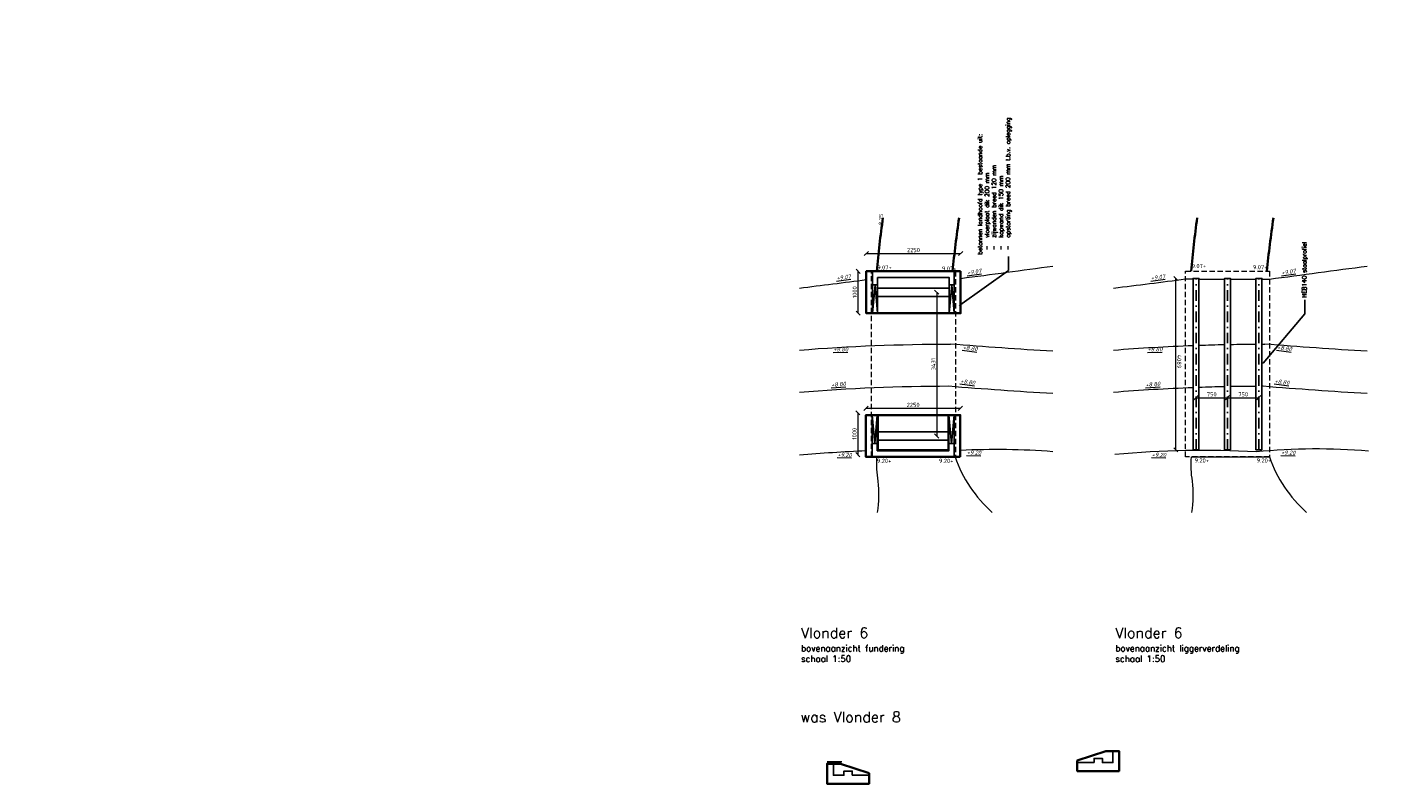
# Model space of a CAD drawing. Header units: metres. Extents: x -95462 to 707558, y 0 to 358316.
# Tile 47 of 50: x 445282 to 477853, y 77167 to 95215. Entities that reach past the tile are written whole.
import ezdxf
from ezdxf import colors
from ezdxf.entities.mleader import LeaderData, LeaderLine
from ezdxf.math import Vec2, Vec3

# ---------------------------------------------------------------- set-up
doc = ezdxf.new("R2010")
doc.units = ezdxf.units.M
doc.header["$LTSCALE"] = 20
doc.linetypes.add('DASHDOT', pattern=[25.4, 12.7, -6.35, 0, -6.35])
doc.linetypes.add('HIDDEN', pattern=[9.525, 6.35, -3.175])
for name, color, linetype, lineweight in [('B-RO-OG-HOOGTEPUNT-T18', 253, 'Continuous', 13), ('B-WE-GW-WADI_INSTEEK-G', 252, 'Continuous', 18), ('B-WE-GW-WATERGANG_SLOOT_BODEM-G', 252, 'Continuous', 18), ('B-WE-VH-VERHARDING_HALFVERHARDING-G', 253, 'Continuous', 18), ('N-WE-BC-BETONVORM_IN HET WERK GESTORT-G', 50, 'Continuous', 35), ('N-WE-BC-BETONVORM_OPLEGGING-G', 3, 'Continuous', 25), ('N-WE-BC-BETONVORM_TALUDVLEUGELS-G', 3, 'Continuous', 25), ('N-WE-BC-BETONVORM_VLOERPLAAT-G', 50, 'Continuous', 35), ('N-WE-HC-HOUTVORM-DEKDEEL-G', 1, 'Continuous', 18), ('N-WE-SC-STAALVORM_HEA 140-G', 140, 'Continuous', 25), ('N-WE-VH-VERHARDING_HALFVERHARDING-G', 1, 'Continuous', 35), ('TL00_hartlijnen staal', 220, 'DASHDOT', 25), ('X-XX-AL-AANPIJLING-M', 7, 'Continuous', 18), ('X-XX-AL-HOOGTELABEL-T25', 1, 'Continuous', 25), ('X-XX-AL-M', 7, 'Continuous', 18)]:
    doc.layers.add(name, color=color, linetype=linetype, lineweight=lineweight)
doc.layers.add('BL14_TALUD', color=11, linetype='Continuous')
doc.layers.add('tt00_tekst', color=7, linetype='Continuous')
doc.styles.add('NLCS-ISO', font='NLCS-ISO.ttf')
doc.styles.add('NLCS-ISO-M200-T18_CURSIEF', font='NLCS-ISO.ttf', dxfattribs={"oblique": 30, "height": 0.36})
doc.styles.add('ROMANS', font='romans.shx')
doc.dimstyles.new('NLCS RODOR-DIM-050mm$0', dxfattribs={"dimscale": 50, "dimtxt": 2, "dimasz": 2, "dimexe": 1.25, "dimexo": 0.625, "dimtad": 1, "dimdec": 0, "dimzin": 1, "dimdsep": 46, "dimtxsty": 'NLCS-ISO', "dimblk": 'OBLIQUE', "dimcen": 0, "dimse1": 1, "dimse2": 1, "dimclrd": 256, "dimclre": 1, "dimclrt": 256, "dimadec": 0, "dimazin": 0, "dimtfac": 1, "dimtdec": 0, "dimtmove": 0, "dimatfit": 0, "dimfxl": 1, "dimtolj": 1, "dimtzin": 0, "dimlwd": -1, "dimlwe": -1, "dimarcsym": 0})

# ---------------------------------------------------------------- blocks, each defined once
blk = doc.blocks.new('_Dot')
at = {"color": 0, "linetype": 'ByBlock', "lineweight": -2}
blk.add_line((-0.5, 0), (-1, 0), dxfattribs=at)
at = {"color": 0, "linetype": 'ByBlock', "const_width": 0.5}
blk.add_lwpolyline([(-0.25, 0, 1), (0.25, 0, 1)], format="xyb", close=True, dxfattribs=at)
blk = doc.blocks.new('_Oblique')
at = {"color": 0, "linetype": 'ByBlock', "lineweight": -2}
blk.add_line((-0.5, -0.5), (0.5, 0.5), dxfattribs=at)
blk = doc.blocks.new('*D265')
at = {"layer": 'Defpoints', "color": 0, "transparency": 16777216}
for p in [(472678, 89222), (473911, 89222), (473911, 85134)]:
    blk.add_point(p, dxfattribs=at)
at = {"layer": 'X-XX-AL-M', "transparency": 16777216}
blk.add_line((472678, 85134), (472678, 89222), dxfattribs=at)
at = {"layer": 'X-XX-AL-M', "transparency": 16777216, "xscale": 100, "yscale": 100, "zscale": 100}
for p, rotation in [((472678, 89222), 90.00030209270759), ((472678, 85134), 270.0003020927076)]:
    blk.add_blockref('_Oblique', p, dxfattribs=dict(at, rotation=rotation))
at = {"layer": 'X-XX-AL-M', "transparency": 16777216, "insert": (472759, 87242), "char_height": 100, "attachment_point": 5, "rotation": 270.0003, "style": 'NLCS-ISO'}
blk.add_mtext('\\A1;4089', dxfattribs=at)
blk = doc.blocks.new('*D266')
at = {"layer": 'Defpoints', "color": 0, "transparency": 16777216}
for p in [(473911, 86377), (473161, 85134), (473911, 85134)]:
    blk.add_point(p, dxfattribs=at)
at = {"layer": 'X-XX-AL-M', "transparency": 16777216}
blk.add_line((473161, 86377), (473911, 86377), dxfattribs=at)
at = {"layer": 'X-XX-AL-M', "transparency": 16777216, "xscale": 100, "yscale": 100, "zscale": 100, "rotation": 180}
blk.add_blockref('_Oblique', (473161, 86377), dxfattribs=at)
at = {"layer": 'X-XX-AL-M', "transparency": 16777216, "xscale": 100, "yscale": 100, "zscale": 100}
blk.add_blockref('_Oblique', (473911, 86377), dxfattribs=at)
at = {"layer": 'X-XX-AL-M', "transparency": 16777216, "insert": (473536, 86459), "char_height": 100, "attachment_point": 5, "style": 'NLCS-ISO'}
blk.add_mtext('\\A1;750', dxfattribs=at)
blk = doc.blocks.new('*D267')
at = {"layer": 'Defpoints', "color": 0, "transparency": 16777216}
for p in [(474661, 86377), (473911, 85134), (474661, 85134)]:
    blk.add_point(p, dxfattribs=at)
at = {"layer": 'X-XX-AL-M', "transparency": 16777216}
blk.add_line((473911, 86377), (474661, 86377), dxfattribs=at)
at = {"layer": 'X-XX-AL-M', "transparency": 16777216, "xscale": 100, "yscale": 100, "zscale": 100, "rotation": 180}
blk.add_blockref('_Oblique', (473911, 86377), dxfattribs=at)
at = {"layer": 'X-XX-AL-M', "transparency": 16777216, "xscale": 100, "yscale": 100, "zscale": 100}
blk.add_blockref('_Oblique', (474661, 86377), dxfattribs=at)
at = {"layer": 'X-XX-AL-M', "transparency": 16777216, "insert": (474286, 86459), "char_height": 100, "attachment_point": 5, "style": 'NLCS-ISO'}
blk.add_mtext('\\A1;750', dxfattribs=at)
blk = doc.blocks.new('*D335')
at = {"layer": 'Defpoints', "color": 0, "transparency": 16777216}
for p in [(467538, 86125), (465288, 85113), (467538, 85113)]:
    blk.add_point(p, dxfattribs=at)
at = {"layer": 'X-XX-AL-M', "transparency": 16777216}
blk.add_line((465288, 86125), (467538, 86125), dxfattribs=at)
at = {"layer": 'X-XX-AL-M', "transparency": 16777216, "xscale": 100, "yscale": 100, "zscale": 100, "rotation": 180}
blk.add_blockref('_Oblique', (465288, 86125), dxfattribs=at)
at = {"layer": 'X-XX-AL-M', "transparency": 16777216, "xscale": 100, "yscale": 100, "zscale": 100}
blk.add_blockref('_Oblique', (467538, 86125), dxfattribs=at)
at = {"layer": 'X-XX-AL-M', "transparency": 16777216, "insert": (466413, 86206), "char_height": 100, "attachment_point": 5, "style": 'NLCS-ISO'}
blk.add_mtext('\\A1;2250', dxfattribs=at)
blk = doc.blocks.new('*D336')
at = {"layer": 'Defpoints', "color": 0, "transparency": 16777216}
for p in [(467538, 86017), (465094, 85017), (467538, 85017)]:
    blk.add_point(p, dxfattribs=at)
at = {"layer": 'X-XX-AL-M', "transparency": 16777216}
blk.add_line((465094, 86017), (465094, 85017), dxfattribs=at)
at = {"layer": 'X-XX-AL-M', "transparency": 16777216, "xscale": 100, "yscale": 100, "zscale": 100}
for p, rotation in [((465094, 86017), 90), ((465094, 85017), 270)]:
    blk.add_blockref('_Oblique', p, dxfattribs=dict(at, rotation=rotation))
at = {"layer": 'X-XX-AL-M', "transparency": 16777216, "insert": (465013, 85517), "char_height": 100, "attachment_point": 5, "rotation": 90, "style": 'NLCS-ISO'}
blk.add_mtext('\\A1;1000', dxfattribs=at)
blk = doc.blocks.new('*D337')
at = {"layer": 'Defpoints', "color": 0, "transparency": 16777216}
for p in [(467546, 89817), (465296, 89384), (467546, 89384)]:
    blk.add_point(p, dxfattribs=at)
at = {"layer": 'X-XX-AL-M', "transparency": 16777216}
blk.add_line((465296, 89817), (467546, 89817), dxfattribs=at)
at = {"layer": 'X-XX-AL-M', "transparency": 16777216, "xscale": 100, "yscale": 100, "zscale": 100, "rotation": 180}
blk.add_blockref('_Oblique', (465296, 89817), dxfattribs=at)
at = {"layer": 'X-XX-AL-M', "transparency": 16777216, "xscale": 100, "yscale": 100, "zscale": 100}
blk.add_blockref('_Oblique', (467546, 89817), dxfattribs=at)
at = {"layer": 'X-XX-AL-M', "transparency": 16777216, "insert": (466421, 89899), "char_height": 100, "attachment_point": 5, "style": 'NLCS-ISO'}
blk.add_mtext('\\A1;2250', dxfattribs=at)
blk = doc.blocks.new('*D338')
at = {"layer": 'Defpoints', "color": 0, "transparency": 16777216}
for p in [(465101, 89394), (467546, 89394), (467546, 88394)]:
    blk.add_point(p, dxfattribs=at)
at = {"layer": 'X-XX-AL-M', "transparency": 16777216}
blk.add_line((465101, 88394), (465101, 89394), dxfattribs=at)
at = {"layer": 'X-XX-AL-M', "transparency": 16777216, "xscale": 100, "yscale": 100, "zscale": 100}
for p, rotation in [((465101, 89394), 90), ((465101, 88394), 270)]:
    blk.add_blockref('_Oblique', p, dxfattribs=dict(at, rotation=rotation))
at = {"layer": 'X-XX-AL-M', "transparency": 16777216, "insert": (465020, 88894), "char_height": 100, "attachment_point": 5, "rotation": 90, "style": 'NLCS-ISO'}
blk.add_mtext('\\A1;1000', dxfattribs=at)
blk = doc.blocks.new('*D447')
at = {"layer": 'Defpoints', "color": 0, "transparency": 16777216}
for p in [(465566, 88894), (465558, 85463), (466976, 85463)]:
    blk.add_point(p, dxfattribs=at)
at = {"layer": 'X-XX-AL-M', "transparency": 16777216}
blk.add_line((466976, 88894), (466976, 85463), dxfattribs=at)
at = {"layer": 'X-XX-AL-M', "transparency": 16777216, "xscale": 100, "yscale": 100, "zscale": 100}
for p, rotation in [((466976, 88894), 90), ((466976, 85463), 270)]:
    blk.add_blockref('_Oblique', p, dxfattribs=dict(at, rotation=rotation))
at = {"layer": 'X-XX-AL-M', "transparency": 16777216, "insert": (466894, 87178), "char_height": 100, "attachment_point": 5, "rotation": 90, "style": 'NLCS-ISO'}
blk.add_mtext('\\A1;3431', dxfattribs=at)

msp = doc.modelspace()

# ---------------------------------------------------------------- linework, layer by layer
at = {"layer": 'B-WE-GW-WADI_INSTEEK-G', "ltscale": 3, "flags": 128}
for points in [[(467545.522, 89223.624, 0.001101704), (469748.129, 89519.234)], [(474731.226, 89206.495), (474911.223, 89206.194, 0.001167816), (477246.046, 89519.234)], [(463698.645, 88992.452, 0.000797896), (465295.522, 89193.748, 0.000797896)], [(471196.562, 88992.452, 0.001391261), (472911.226, 89209.714)], [(465288.322, 85109.049, 0.009164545), (463698.645, 85005.476)], [(469748.129, 85088.541, 0.03032781), (467538.322, 85119.233, 0.03032781)], [(474598.773, 85084.429, 0.036730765), (471226.437, 85021.139)], [(477275.921, 85104.204, 0.044233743), (474598.773, 85084.429, 0.01343883)]]:
    msp.add_lwpolyline(points, format="xyb", dxfattribs=at)
for points in [[(472909.838, 89209.534), (473091.225, 89209.232)], [(473231.225, 89208.998), (473841.226, 89207.98)], [(473981.226, 89207.746), (474591.222, 89206.728)]]:
    msp.add_lwpolyline(points, dxfattribs=at)
at = {"layer": 'B-WE-GW-WATERGANG_SLOOT_BODEM-G'}
for points in [[(463698.645, 87513.717, -0.019632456), (467303.695, 87656.497)], [(469748.129, 87483.624, -0.005221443), (467303.695, 87656.497, -0.005221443)], [(471196.562, 87513.717, -0.01032452), (473091.225, 87624.104, -0.01032452)], [(473231.225, 87629.15, -0.003319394), (473841.225, 87646.15)], [(473981.225, 87648.908, -0.003318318), (474591.223, 87655.947)], [(474731.225, 87656.42, -0.000382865), (474801.612, 87656.497)], [(477246.046, 87483.624, -0.005221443), (474801.612, 87656.497, -0.005221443)], [(463698.645, 86510.531, -0.019847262), (467263.622, 86656.466)], [(467263.622, 86656.466, 0.005262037), (469748.129, 86481.827, 0.005187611)], [(473231.225, 86628.541, -0.003393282), (473841.225, 86645.919, -0.003393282)], [(473981.225, 86648.739, -0.00339214), (474591.224, 86655.935, -0.00339214)], [(474731.225, 86656.419, -0.000168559), (474761.539, 86656.466)], [(474761.539, 86656.466, 0.005262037), (477246.046, 86481.827, 0.005187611)], [(471196.562, 86510.531, -0.010555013), (473091.225, 86623.383, -0.010555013)]]:
    msp.add_lwpolyline(points, format="xyb", dxfattribs=at)
at = {"layer": 'B-WE-VH-VERHARDING_HALFVERHARDING-G'}
for points in [[(465563.51, 83641.311, 0.062229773), (465579.938, 84385.006, -0.057682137), (465549.622, 84962.58), (467411.916, 84962.58, 0.126935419), (468300.918, 83641.311)], [(473061.426, 83641.311, 0.062229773), (473077.855, 84385.006, -0.066071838), (473051.143, 84962.58), (474911.202, 84962.58, 0.127764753), (475798.835, 83641.311)]]:
    msp.add_lwpolyline(points, format="xyb", dxfattribs=at)
at = {"layer": 'BL14_TALUD', "flags": 128}
msp.add_lwpolyline([(464709.391, 77684.577), (464361.972, 77684.577)], dxfattribs=at)
at = {"layer": 'N-WE-BC-BETONVORM_IN HET WERK GESTORT-G', "flags": 128}
for points in [[(470327.554, 77718.972), (471008.554, 77943.972), (471168.054, 77943.972), (471327.554, 77943.972), (471327.554, 77668.972), (471327.554, 77468.972), (470327.554, 77468.972), (470327.554, 77718.972)], [(465361.972, 77416.577), (464680.972, 77641.577), (464521.472, 77641.577), (464361.972, 77641.577), (464361.972, 77366.577), (464361.972, 77166.577), (465361.972, 77166.577), (465361.972, 77416.577)]]:
    msp.add_lwpolyline(points, dxfattribs=at)
at = {"layer": 'N-WE-BC-BETONVORM_OPLEGGING-G', "flags": 128}
for points in [[(465565.522, 88993.699), (467275.522, 88993.699)], [(465565.522, 88793.699), (467275.522, 88793.699)], [(465558.322, 85562.58), (467268.322, 85562.58)], [(465558.322, 85362.58), (467268.322, 85362.58)]]:
    msp.add_lwpolyline(points, dxfattribs=at)
at = {"layer": 'N-WE-BC-BETONVORM_TALUDVLEUGELS-G'}
for p, q in [((465445.522, 89073.699), (465565.522, 89073.699)), ((467395.522, 89073.699), (467275.522, 89073.699)), ((465438.322, 85282.58), (465558.322, 85282.58)), ((467388.322, 85282.58), (467268.322, 85282.58))]:
    msp.add_line(p, q, dxfattribs=at)
at = {"layer": 'N-WE-BC-BETONVORM_TALUDVLEUGELS-G', "flags": 128}
for points in [[(465445.522, 88393.699), (465445.522, 89393.699), (467395.522, 89393.699), (467395.522, 88393.699)], [(465565.522, 88393.699), (465565.522, 89243.699), (467275.522, 89243.699), (467275.522, 88393.699)], [(465438.322, 85962.58), (465438.322, 84962.58), (467388.322, 84962.58), (467388.322, 85962.58)], [(465558.322, 85962.58), (465558.322, 85112.58), (467268.322, 85112.58), (467268.322, 85962.58)], [(465578.322, 85962.58), (465578.322, 85132.58), (467248.322, 85132.58), (467248.322, 85962.58)]]:
    msp.add_lwpolyline(points, dxfattribs=at)
at = {"layer": 'N-WE-BC-BETONVORM_TALUDVLEUGELS-G', "color": 1, "flags": 128}
for points in [[(465565.522, 88393.699), (465505.522, 89073.699), (465445.522, 88393.699)], [(467275.522, 88393.699), (467335.522, 89073.699), (467395.522, 88393.699)], [(465558.322, 85962.58), (465498.322, 85282.58), (465438.322, 85962.58)], [(467268.322, 85962.58), (467328.322, 85282.58), (467388.322, 85962.58)]]:
    msp.add_lwpolyline(points, dxfattribs=at)
at = {"layer": 'N-WE-BC-BETONVORM_TALUDVLEUGELS-G', "flags": 128}
for points in [[(470727.554, 77668.972), (470727.554, 77768.972), (470927.554, 77768.972), (470927.554, 77668.972), (471177.554, 77668.972), (471177.554, 77943.972), (471327.554, 77943.972), (471327.554, 77668.972), (471327.554, 77468.972), (470327.554, 77468.972), (470327.554, 77668.972)], [(464961.972, 77366.577), (464961.972, 77466.577), (464761.972, 77466.577), (464761.972, 77366.577), (464511.972, 77366.577), (464511.972, 77641.577), (464361.972, 77641.577), (464361.972, 77366.577), (464361.972, 77166.577), (465361.972, 77166.577), (465361.972, 77366.577)]]:
    msp.add_lwpolyline(points, close=True, dxfattribs=at)
at = {"layer": 'N-WE-BC-BETONVORM_VLOERPLAAT-G', "flags": 128}
for points in [[(467545.522, 89393.699), (467545.522, 88393.699), (465295.522, 88393.699), (465295.522, 89393.699)], [(467538.322, 84962.58), (467538.322, 85962.58), (465288.322, 85962.58), (465288.322, 84962.58)]]:
    msp.add_lwpolyline(points, close=True, dxfattribs=at)
at = {"layer": 'N-WE-HC-HOUTVORM-DEKDEEL-G'}
msp.add_line((465420.522, 89393.699), (467420.522, 89393.699), dxfattribs=at)
msp.add_lwpolyline([(467420.522, 89393.699), (465420.522, 89393.699)], dxfattribs=at)
msp.add_lwpolyline([(467420.522, 89393.699), (465420.522, 89393.699)], dxfattribs=at)
at = {"layer": 'N-WE-HC-HOUTVORM-DEKDEEL-G', "linetype": 'HIDDEN'}
for points in [[(465420.607, 89393.694), (467420.603, 89393.694), (467420.582, 84962.58), (465420.585, 84962.58)], [(472911.226, 89393.694), (474911.223, 89393.694), (474911.202, 84962.58), (472911.205, 84962.58)]]:
    msp.add_lwpolyline(points, close=True, dxfattribs=at)
at = {"layer": 'N-WE-SC-STAALVORM_HEA 140-G'}
for points in [[(473231.225, 85133.989), (473231.225, 89222.491), (473091.225, 89222.474), (473091.225, 85133.972)], [(473981.224, 85133.989), (473981.226, 89222.491), (473841.226, 89222.474), (473841.224, 85133.972)], [(474591.225, 85133.98), (474591.222, 89222.483), (474731.226, 89222.483), (474731.224, 85133.98)]]:
    msp.add_lwpolyline(points, close=True, dxfattribs=at)
at = {"layer": 'N-WE-VH-VERHARDING_HALFVERHARDING-G', "flags": 128}
for points in [[(465691.937, 90666.112, 0.012208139), (465546.951, 89393.694, 0.012208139)], [(467354.641, 89393.694, -0.013120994), (467510.472, 90666.112)], [(473189.854, 90666.112, 0.012208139), (473044.868, 89393.694, 0.012208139)], [(474852.558, 89393.694, -0.013120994), (475008.389, 90666.112)]]:
    msp.add_lwpolyline(points, format="xyb", dxfattribs=at)
at = {"layer": 'TL00_hartlijnen staal'}
for p, q in [((473161.225, 85133.981), (473161.225, 89222.483)), ((473911.224, 85133.98), (473911.226, 89222.483)), ((474661.224, 85133.98), (474661.224, 89222.483))]:
    msp.add_line(p, q, dxfattribs=at)

# ---------------------------------------------------------------- texts
at = {"layer": 'B-RO-OG-HOOGTEPUNT-T18', "style": 'NLCS-ISO-M200-T18_CURSIEF', "oblique": 15}
for s, rotation, p in [('%%u+9.07', 7.7043471, (464590.857, 89176.927)), ('%%u+9.07', 7.7043471, (467704.62, 89308.665)), ('%%u+9.07', 7.7043471, (472088.774, 89176.927)), ('%%u+9.07', 7.7043471, (475202.537, 89308.665)), ('%%u+8.80', 352.3303753, (467592.361, 87531.2)), ('%%u+8.80', 352.3303753, (475090.278, 87531.2)), ('%%u+8.80', 0.3181329, (464507.861, 87479.175)), ('%%u+8.80', 0.3181329, (472005.778, 87479.175)), ('%%u+8.80', 4.2137519, (464458.423, 86634.159)), ('%%u+8.80', 352.3303753, (467533.63, 86726.968)), ('%%u+8.80', 4.2137519, (471956.34, 86634.159)), ('%%u+8.80', 352.3303753, (475031.547, 86726.968)), ('%%u+9.20', 358.285777, (464604.709, 84968.397)), ('%%u+9.20', 358.285777, (467689.209, 85020.422)), ('%%u+9.20', 358.285777, (472102.626, 84968.397)), ('%%u+9.20', 358.285777, (475187.126, 85020.422))]:
    msp.add_text(s, height=100, rotation=rotation, dxfattribs=at).set_placement(p)
at = {"layer": 'tt00_tekst', "char_height": 250, "width": 5688.91318, "attachment_point": 1, "style": 'ROMANS'}
for s, insert in [('\\pxt7;{\\C4;Vlonder 6\\P\\ptz;\\H0.6x;\\C3;bovenaanzicht fundering\\Pschaal 1:50}', (463737.502, 80889.517)), ('{\\C4;Vlonder 6\\P\\H0.6x;\\C3;bovenaanzicht liggerverdeling\\Pschaal 1:50}', (471235.419, 80889.517)), ('{\\C4;was Vlonder 8}', (463721.772, 78881.721))]:
    msp.add_mtext(s, dxfattribs=dict(at, insert=insert))
at = {"layer": 'X-XX-AL-HOOGTELABEL-T25', "style": 'NLCS-ISO'}
for s, rotation, p in [('+8.25', 88.8757065, (465690.128, 90416.608)), ('9.07+', 0.1210647, (473055.15, 89468.821)), ('9.07+', 0.1210647, (465557.233, 89434.141)), ('9.07+', 0.1210647, (467100.77, 89407.142)), ('9.07+', 0.1210647, (474518.634, 89441.822)), ('9.20+', 359.6772492, (465549.311, 84821.218)), ('9.20+', 359.6772492, (467029.466, 84821.218)), ('9.20+', 359.6772492, (473127.571, 84829.727)), ('9.20+', 359.6772492, (474607.727, 84829.727))]:
    msp.add_text(s, height=100, rotation=rotation, dxfattribs=at).set_placement(p)

# ---------------------------------------------------------------- dimensions: what is measured, and where the dimension line sits
at = {"layer": 'X-XX-AL-M'}
for p1, p2, distance, picture, middle in [((465295.522, 89383.902), (467545.522, 89383.902), 433.463, '*D337', (466420.522, 89898.615)), ((467545.522, 88393.699), (467545.522, 89393.699), 2444.501, '*D338', (465019.771, 88893.699)), ((473161.225, 85133.981), (473911.224, 85133.98), 1243.285, '*D266', (473536.225, 86458.515)), ((473911.224, 85133.98), (474661.224, 85133.98), 1243.285, '*D267', (474286.224, 86458.515)), ((467538.322, 86016.84), (467538.322, 85016.84), -2444.501, '*D336', (465012.571, 85516.84)), ((465288.322, 85112.954), (467538.322, 85112.954), 1011.788, '*D335', (466413.322, 86205.992))]:
    dim = msp.add_aligned_dim(p1=p1, p2=p2, distance=distance, dimstyle='NLCS RODOR-DIM-050mm$0', dxfattribs=at)
    dim.commit()
    dim.dimension.update_dxf_attribs({"geometry": picture, "text_midpoint": middle})
dim = msp.add_linear_dim(base=(472678.166, 89222.476), p1=(473911.224, 85133.98), p2=(473911.203, 89222.483), angle=90.0003021, dimstyle='NLCS RODOR-DIM-050mm$0', dxfattribs=at)
dim.commit()
dim.dimension.update_dxf_attribs({"geometry": '*D265', "text_midpoint": (472678.176, 87242.455), "dimtype": 161})
dim = msp.add_linear_dim(base=(466975.706, 85462.58), p1=(465565.522, 88893.699), p2=(465558.322, 85462.58), angle=90, dimstyle='NLCS RODOR-DIM-050mm$0', dxfattribs=at)
dim.commit()
dim.dimension.update_dxf_attribs({"geometry": '*D447', "text_midpoint": (466894.456, 87178.14)})

# ---------------------------------------------------------------- leaders
ml = msp.add_multileader_mtext('Standard')
ml.set_content('betonnen landhoofd type 1 bestaande uit:\\P\\pxi-3,l4,t4;-^Ivloerplaat dik 200 mm\\P-^Izijwanden breed 120 mm\\P-^Ikopwand dik 150 mm\\P-^Iopstorting breed 200 mm t.b.v. oplegging', color=2, style='ROMANS')
ml.set_leader_properties(color=1)
ml.build(insert=Vec2(0, 0))
ml.multileader.update_dxf_attribs({"has_dogleg": 0, "text_left_attachment_type": 3, "text_right_attachment_type": 3, "dogleg_length": 0.36, "arrow_head_size": 50, "scale": 50})
ctx = ml.context
ctx.base_point, ctx.scale, ctx.char_height, ctx.arrow_head_size, ctx.landing_gap_size, ctx.plane_origin, ctx.plane_x_axis, ctx.plane_y_axis = Vec3(468690.987, 89745.496), 50, 100, 50, 50, Vec3(468962.277, 88938.749), Vec3(0, 1), Vec3(-1, 0)
ctx.left_attachment, ctx.right_attachment = 3, 3
notes = []
notes.append((ctx, [(0, (1, 1, 0), (468690.987, 89727.496), (0, 1), 18, [(0, [(467486.304, 88556.763), (468690.987, 89408.637)], 0, [])])]))
ctx.mtext.insert, ctx.mtext.text_direction, ctx.mtext.rotation, ctx.mtext.flow_direction = Vec3(467957.654, 89795.496), Vec3(0, 1), 1.570796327, 5
ml = msp.add_multileader_mtext('Standard')
ml.set_content('HEB140 staalprofiel', color=2, style='ROMANS')
ml.set_leader_properties(color=1)
ml.build(insert=Vec2(0, 0))
ml.multileader.update_dxf_attribs({"has_dogleg": 0, "text_left_attachment_type": 3, "text_right_attachment_type": 3, "dogleg_length": 0.36, "arrow_head_size": 50, "scale": 50})
ctx = ml.context
ctx.base_point, ctx.scale, ctx.char_height, ctx.arrow_head_size, ctx.landing_gap_size, ctx.plane_origin, ctx.plane_x_axis, ctx.plane_y_axis = Vec3(475760.044, 88714.86), 50, 100, 50, 50, Vec3(476031.334, 87908.113), Vec3(0, 1), Vec3(-1, 0)
ctx.left_attachment, ctx.right_attachment = 3, 3
notes.append((ctx, [(0, (1, 1, 0), (475760.044, 88696.86), (0, 1), 18, [(0, [(474731.225, 87159.144), (475760.044, 88378.001)], 0, [])])]))
ctx.mtext.insert, ctx.mtext.text_direction, ctx.mtext.rotation, ctx.mtext.flow_direction = Vec3(475693.377, 88764.86), Vec3(0, 1), 1.570796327, 5
at = {"layer": 'X-XX-AL-AANPIJLING-M'}
ml = msp.add_multileader_mtext('Standard', dxfattribs=at)
ml.set_content('vlonderplank, GVK, afm. 255x40x2000 mm', color=2, style='ROMANS')
ml.set_leader_properties(color=1)
ml.set_arrow_properties(name='DOT')
ml.build(insert=Vec2(0, 0))
ml.multileader.update_dxf_attribs({"has_dogleg": 0, "text_left_attachment_type": 3, "text_right_attachment_type": 3, "dogleg_length": 0.36, "arrow_head_size": 50, "scale": 50})
ctx = ml.context
ctx.base_point, ctx.scale, ctx.char_height, ctx.arrow_head_size, ctx.landing_gap_size, ctx.plane_origin = Vec3(303830.251, 95137.965), 50, 100, 50, 50, Vec3(302459.79, 95137.965)
ctx.left_attachment, ctx.right_attachment = 3, 3
notes.append((ctx, [(0, (1, 1, 0), (303812.251, 95137.965), (1, 0), 18, [(0, [(300646.329, 95137.965)], 0, [])])]))
ctx.mtext.insert, ctx.mtext.width, ctx.mtext.flow_direction = Vec3(303880.251, 95204.632), 3960.4503, 5
ml = msp.add_multileader_mtext('Standard', dxfattribs=at)
ml.set_content('hoekprofiel, GVK, afm. 50x50x4 mm, kleur: grijs', color=2, style='ROMANS')
ml.set_leader_properties(color=1)
ml.set_arrow_properties(name='DOT')
ml.build(insert=Vec2(0, 0))
ml.multileader.update_dxf_attribs({"has_dogleg": 0, "text_left_attachment_type": 3, "text_right_attachment_type": 3, "dogleg_length": 0.36, "arrow_head_size": 50, "scale": 50})
ctx = ml.context
ctx.base_point, ctx.scale, ctx.char_height, ctx.arrow_head_size, ctx.landing_gap_size, ctx.plane_origin = Vec3(303830.251, 94523.551), 50, 100, 50, 50, Vec3(302459.79, 94523.551)
ctx.left_attachment, ctx.right_attachment = 3, 3
notes.append((ctx, [(0, (1, 1, 0), (303812.251, 94523.551), (1, 0), 18, [(0, [(301935.241, 94523.551)], 0, [])])]))
ctx.mtext.insert, ctx.mtext.width, ctx.mtext.flow_direction = Vec3(303880.251, 94756.885), 2969.29784, 5
ml = msp.add_multileader_mtext('Standard', dxfattribs=at)
ml.set_content('betonnen constuctie t.b.v trap bestaande uit:\\P\\pxi-3,l5,t5;-^Ivloerplaat dik 200 mm\\P-^Iwanden t.b.v. trappartij, dik 120 mm', color=2, style='ROMANS')
ml.set_leader_properties(color=1)
ml.set_arrow_properties(name='DOT')
ml.build(insert=Vec2(0, 0))
ml.multileader.update_dxf_attribs({"has_dogleg": 0, "text_left_attachment_type": 3, "text_right_attachment_type": 3, "dogleg_length": 0.36, "arrow_head_size": 50, "scale": 50})
ctx = ml.context
ctx.base_point, ctx.scale, ctx.char_height, ctx.arrow_head_size, ctx.landing_gap_size, ctx.plane_origin = Vec3(276756.664, 91018.67), 50, 100, 50, 50, Vec3(275819.617, 91018.67)
ctx.left_attachment, ctx.right_attachment = 3, 3
notes.append((ctx, [(0, (1, 1, 0), (276738.664, 91018.67), (1, 0), 18, [(0, [(275232.749, 91018.67)], 0, [])])]))
ctx.mtext.insert, ctx.mtext.width, ctx.mtext.flow_direction = Vec3(276806.664, 91418.67), 4393.86493, 5
ml = msp.add_multileader_mtext('Standard', dxfattribs=at)
ml.set_content('vlonderplank, GVK, afm. 255x40x2000 mm', color=2, style='ROMANS')
ml.set_leader_properties(color=1)
ml.set_arrow_properties(name='DOT')
ml.build(insert=Vec2(0, 0))
ml.multileader.update_dxf_attribs({"has_dogleg": 0, "text_left_attachment_type": 3, "text_right_attachment_type": 3, "dogleg_length": 0.36, "arrow_head_size": 50, "scale": 50})
ctx = ml.context
ctx.base_point, ctx.scale, ctx.char_height, ctx.arrow_head_size, ctx.landing_gap_size, ctx.plane_origin = Vec3(303830.251, 90548.256), 50, 100, 50, 50, Vec3(302459.79, 90548.256)
ctx.left_attachment, ctx.right_attachment = 3, 3
notes.append((ctx, [(0, (1, 1, 0), (303812.251, 90548.256), (1, 0), 18, [(0, [(302347.993, 90548.256)], 0, [])])]))
ctx.mtext.insert, ctx.mtext.width, ctx.mtext.flow_direction = Vec3(303880.251, 90614.923), 3960.4503, 5
ml = msp.add_multileader_mtext('Standard', dxfattribs=at)
ml.set_content('hoekprofiel, GVK, afm. 50x50x4 mm, kleur: grijs', color=2, style='ROMANS')
ml.set_leader_properties(color=1)
ml.set_arrow_properties(name='DOT')
ml.build(insert=Vec2(0, 0))
ml.multileader.update_dxf_attribs({"has_dogleg": 0, "text_left_attachment_type": 3, "text_right_attachment_type": 3, "dogleg_length": 0.36, "arrow_head_size": 50, "scale": 50})
ctx = ml.context
ctx.base_point, ctx.scale, ctx.char_height, ctx.arrow_head_size, ctx.landing_gap_size, ctx.plane_origin = Vec3(303830.251, 89933.842), 50, 100, 50, 50, Vec3(302459.79, 89933.842)
ctx.left_attachment, ctx.right_attachment = 3, 3
notes.append((ctx, [(0, (1, 1, 0), (303812.251, 89933.842), (1, 0), 18, [(0, [(302618.665, 89933.842)], 0, [])])]))
ctx.mtext.insert, ctx.mtext.width, ctx.mtext.flow_direction = Vec3(303880.251, 90167.176), 2969.29784, 5
ml = msp.add_multileader_mtext('Standard', dxfattribs=at)
ml.set_content('hoekprofiel, GVK, afm. 50x50x4 mm, kleur: grijs', color=2, style='ROMANS')
ml.set_leader_properties(color=1)
ml.set_arrow_properties(name='DOT')
ml.build(insert=Vec2(0, 0))
ml.multileader.update_dxf_attribs({"has_dogleg": 0, "text_left_attachment_type": 3, "text_right_attachment_type": 3, "dogleg_length": 0.36, "arrow_head_size": 50, "scale": 50})
ctx = ml.context
ctx.base_point, ctx.scale, ctx.char_height, ctx.arrow_head_size, ctx.landing_gap_size, ctx.plane_origin = Vec3(404481.912, 89414.309), 50, 100, 50, 50, Vec3(403111.451, 89414.309)
ctx.left_attachment, ctx.right_attachment = 3, 3
notes.append((ctx, [(0, (1, 1, 0), (404463.912, 89414.309), (1, 0), 18, [(0, [(402491.562, 89414.309)], 0, [])])]))
ctx.mtext.insert, ctx.mtext.width, ctx.mtext.flow_direction = Vec3(404531.912, 89647.643), 2969.29784, 5
ml = msp.add_multileader_mtext('Standard', dxfattribs=at)
ml.set_content('vlonderplank, GVK, \\Pafm. 255x40x2000 mm', color=2, style='ROMANS')
ml.set_leader_properties(color=1)
ml.set_arrow_properties(name='DOT')
ml.build(insert=Vec2(0, 0))
ml.multileader.update_dxf_attribs({"has_dogleg": 0, "text_left_attachment_type": 3, "text_right_attachment_type": 3, "dogleg_length": 0.36, "arrow_head_size": 50, "scale": 50})
ctx = ml.context
ctx.base_point, ctx.scale, ctx.char_height, ctx.arrow_head_size, ctx.landing_gap_size, ctx.plane_origin = Vec3(404481.912, 88690.359), 50, 100, 50, 50, Vec3(403111.451, 88690.359)
ctx.left_attachment, ctx.right_attachment = 3, 3
notes.append((ctx, [(0, (1, 1, 0), (404463.912, 88690.359), (1, 0), 18, [(0, [(401297.99, 88690.359)], 0, [])])]))
ctx.mtext.insert, ctx.mtext.width, ctx.mtext.flow_direction = Vec3(404531.912, 88907.026), 2241.67095, 5
ml = msp.add_multileader_mtext('Standard', dxfattribs=at)
ml.set_content('vlonderplank, GVK, afm. 255x40x2000 mm', color=2, style='ROMANS')
ml.set_leader_properties(color=1)
ml.set_arrow_properties(name='DOT')
ml.build(insert=Vec2(0, 0))
ml.multileader.update_dxf_attribs({"has_dogleg": 0, "text_left_attachment_type": 3, "text_right_attachment_type": 3, "dogleg_length": 0.36, "arrow_head_size": 50, "scale": 50})
ctx = ml.context
ctx.base_point, ctx.scale, ctx.char_height, ctx.arrow_head_size, ctx.landing_gap_size, ctx.plane_origin = Vec3(353969.155, 86447.026), 50, 100, 50, 50, Vec3(353347.835, 86447.026)
ctx.left_attachment, ctx.right_attachment = 3, 3
notes.append((ctx, [(0, (1, 1, 0), (353951.155, 86447.026), (1, 0), 18, [(0, [(351534.374, 86447.026)], 0, [])])]))
ctx.mtext.insert, ctx.mtext.width, ctx.mtext.flow_direction = Vec3(354019.155, 86513.692), 3960.4503, 5
ml = msp.add_multileader_mtext('Standard', dxfattribs=at)
ml.set_content('hoekprofiel, GVK, afm. 50x50x4 mm, kleur: grijs', color=2, style='ROMANS')
ml.set_leader_properties(color=1)
ml.set_arrow_properties(name='DOT')
ml.build(insert=Vec2(0, 0))
ml.multileader.update_dxf_attribs({"has_dogleg": 0, "text_left_attachment_type": 3, "text_right_attachment_type": 3, "dogleg_length": 0.36, "arrow_head_size": 50, "scale": 50})
ctx = ml.context
ctx.base_point, ctx.scale, ctx.char_height, ctx.arrow_head_size, ctx.landing_gap_size, ctx.plane_origin = Vec3(353969.155, 85569.993), 50, 100, 50, 50, Vec3(352598.694, 85569.993)
ctx.left_attachment, ctx.right_attachment = 3, 3
notes.append((ctx, [(0, (1, 1, 0), (353951.155, 85569.993), (1, 0), 18, [(0, [(352777.222, 85569.993)], 0, [])])]))
ctx.mtext.insert, ctx.mtext.width, ctx.mtext.flow_direction = Vec3(354019.155, 85803.326), 2969.29784, 5
ml = msp.add_multileader_mtext('Standard', dxfattribs=at)
ml.set_content('betonnen landhoofd type 2', color=2, style='ROMANS')
ml.set_leader_properties(color=1)
ml.set_arrow_properties(name='DOT')
ml.build(insert=Vec2(0, 0))
ml.multileader.update_dxf_attribs({"has_dogleg": 0, "text_left_attachment_type": 3, "text_right_attachment_type": 3, "dogleg_length": 0.36, "arrow_head_size": 50, "scale": 50})
ctx = ml.context
ctx.base_point, ctx.scale, ctx.char_height, ctx.arrow_head_size, ctx.landing_gap_size, ctx.plane_origin = Vec3(276756.664, 83446.613), 50, 100, 50, 50, Vec3(275033.831, 83446.613)
ctx.left_attachment, ctx.right_attachment = 3, 3
notes.append((ctx, [(0, (1, 1, 0), (276738.664, 83446.613), (1, 0), 18, [(0, [(273220.371, 83446.613)], 0, [])])]))
ctx.mtext.insert, ctx.mtext.width, ctx.mtext.flow_direction = Vec3(276806.664, 83513.28), 3960.4503, 5
for ctx, leaders in notes:
    for number, flags, end, landing, length, lines in leaders:
        leader = LeaderData()
        leader.index, (leader.has_last_leader_line, leader.has_dogleg_vector, leader.attachment_direction) = number, flags
        leader.last_leader_point, leader.dogleg_vector, leader.dogleg_length = Vec3(end), Vec3(landing), length
        for number, points, colour, breaks in lines:
            line = LeaderLine()
            line.index, line.vertices, line.color, line.breaks = number, Vec3.list(points), colors.encode_raw_color(colour), breaks
            leader.lines.append(line)
        ctx.leaders.append(leader)

doc.saveas('drawing.dxf')
